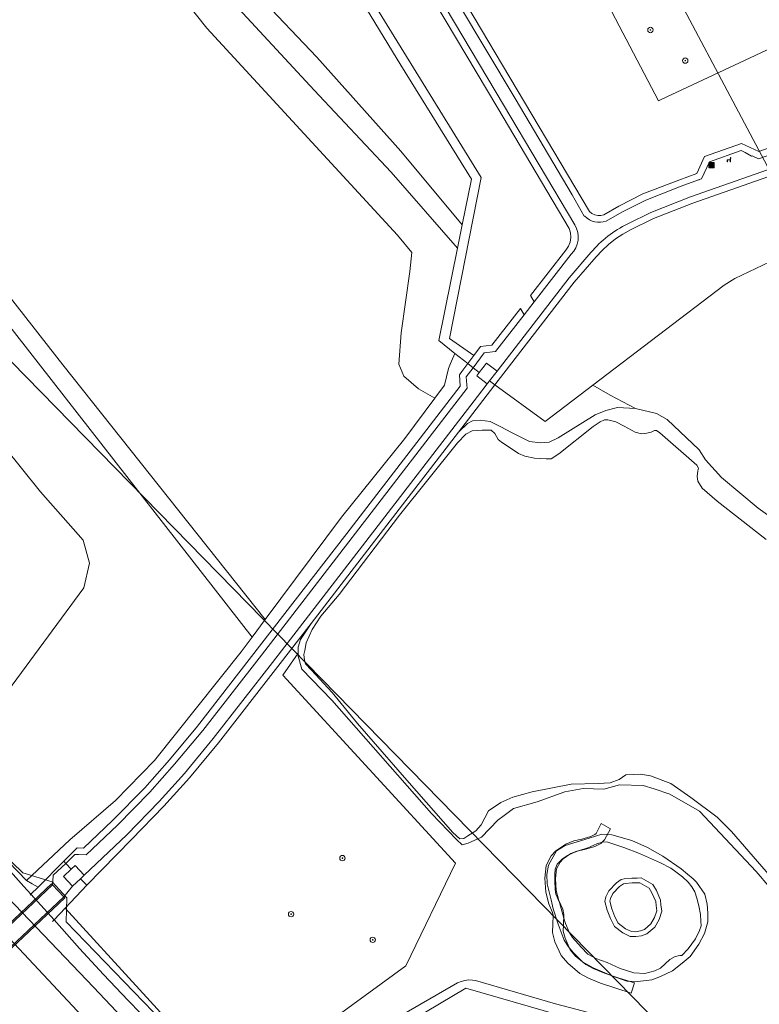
# Model space of a CAD drawing. Header units: metres. Extents: x 207466 to 209466, y 475780 to 477780.
# Tile 87 of 189: x 208021 to 208132, y 476653 to 476801. Entities that reach past the tile are written whole.
import ezdxf

# ---------------------------------------------------------------- set-up
doc = ezdxf.new("R2010")
doc.units = ezdxf.units.M
doc.layers.get('0').update_dxf_attribs({"color": 253, "linetype": 'CONTINUOUS'})
for name, color, linetype, lineweight, true_color in [('B-OG-WA-SLOOT_WATER-A', 7, 'CONTINUOUS', 0, 0x478c9a), ('B-RO-GR-BOOM-S', 7, 'CONTINUOUS', 0, 0x6d8a47), ('B-RO-GR-GRAS-GV', 7, 'CONTINUOUS', 0, 0x6d8a47), ('B-RO-OG-WATER_MEER-GV', 7, 'CONTINUOUS', 0, 0x478c9a), ('B-RO-OG-WATER_SLOOT-GV', 7, 'CONTINUOUS', 0, 0x478c9a)]:
    doc.layers.add(name, color=color, linetype=linetype, lineweight=lineweight, true_color=true_color)
for name, color, linetype, lineweight in [('B-RO-FV-GELEIDING_WILDRASTER-G', 253, 'CONTINUOUS', 0), ('B-RO-FV-GELEIDING_WILDROOSTER-GV', 253, 'CONTINUOUS', 0), ('B-RO-IE-MEUBILAIR_WEGMEUBILAIR-S', 253, 'CONTINUOUS', 0), ('B-RO-KW-KUNSTWERK_DEK-GV', 253, 'CONTINUOUS', 0), ('B-RO-KW-KUNSTWERK_STEIGER-GV', 253, 'CONTINUOUS', 0), ('B-RO-VH-ONVERHARD-GV', 253, 'CONTINUOUS', 0), ('B-RO-VH-VERHARDING_BEDRIJFSVLOERPLAAT-GV', 253, 'CONTINUOUS', 0), ('B-RO-VH-VERHARDING_BETON-GV', 253, 'CONTINUOUS', 0), ('B-WE-KG-GRENS_PERCEEL-GV', 150, 'CONTINUOUS', 18)]:
    doc.layers.add(name, color=color, linetype=linetype, lineweight=lineweight)

# ---------------------------------------------------------------- blocks, each defined once
blk = doc.blocks.new('SIE-WEG_AFVALBAK-SO1')
at = {"linetype": 'Continuous'}
blk.add_hatch(color=0, dxfattribs=at).paths.add_polyline_path([(-1.5, -1.5), (1.5, -1.5), (1.5, 1.5), (-1.5, 1.5)])
at = {"color": 0, "linetype": 'ByBlock', "lineweight": -2, "flags": 128}
for points in [[(-2, -2), (2, -2), (2, 2), (-2, 2), (-2, -2)], [(-1.5, -1.5), (1.5, -1.5), (1.5, 1.5), (-1.5, 1.5), (-1.5, -1.5)]]:
    blk.add_lwpolyline(points, dxfattribs=at)
blk = doc.blocks.new('SIE-WEG_ZITBANK-SO1')
at = {"color": 0, "linetype": 'ByBlock', "lineweight": -2, "flags": 128}
blk.add_lwpolyline([(-0.9125, -1.6313), (-0.9125, -0.2), (1.0875, -0.2), (1.0875, -1.6313), (1.2875, -1.6313), (1.2875, -0.2125), (1.5361, 1.7765), (1.3346, 1.7765), (1.1125, 0), (-1.1125, 0), (-1.1125, -1.6313), (-0.9125, -1.6313)], dxfattribs=at)
blk = doc.blocks.new('SGR-BOOM_01-SO1')
at = {"linetype": 'Continuous'}
h = blk.add_hatch(color=0, dxfattribs=at)
edge = h.paths.add_edge_path()
edge.add_arc((0, 0), 0.25, 0, 360)
at = {"color": 0, "linetype": 'ByBlock', "lineweight": -2}
for radius in [2, 0.25]:
    blk.add_circle((0, 0), radius, dxfattribs=at)

msp = doc.modelspace()

# ---------------------------------------------------------------- linework, layer by layer
at = {"layer": 'B-OG-WA-SLOOT_WATER-A', "flags": 128}
msp.add_lwpolyline([(208041.2, 476649.97), (208037.49, 476653.78), (208033.84, 476657.64), (208030.24, 476661.56), (208026.42, 476665.85), (208022.95, 476669.67), (208021.88, 476670.84), (208016.67, 476676.66)], dxfattribs=at)
at = {"layer": 'B-RO-FV-GELEIDING_WILDRASTER-G', "flags": 128}
for points in [[(207923.3, 476924.58), (207927.46, 476920.27), (207936.64, 476910.89), (207941.67, 476905.74), (207946.18, 476901.14), (207952.08, 476896.89), (207956.02, 476894.23), (207966.57, 476887.12), (207969.02, 476885.47), (207970.88, 476884.22), (207997.39, 476866.22), (208009.3, 476858.8), (208028.41, 476847.05), (208054.41, 476831.41), (208057.61, 476827.84), (208078.33, 476793.79), (208088.88, 476776.72), (208087.5, 476769.91), (208086.79, 476766.41), (208083.99, 476752.55), (208086.42, 476750.64), (208088.36, 476749.12), (208089.14, 476748.5)], [(208091.61, 476746.53), (208092.42, 476745.93), (208099.91, 476740.44), (208107.06, 476745.89), (208126.73, 476760.87), (208128.3, 476761.87), (208145.08, 476769.83), (208148.76, 476771.58), (208165.27, 476779.48), (208183.77, 476785.14)], [(208089.14, 476748.5), (208090.05, 476747.78)], [(208028.99, 476673.43), (208028.16, 476674.3), (208027.87, 476674.6), (208024.02, 476670.73), (208022.95, 476669.67), (208022.83, 476669.54)], [(208026.17, 476665.58), (208026.42, 476665.85), (208028.07, 476667.59), (208031.32, 476671.02), (208030.38, 476671.99)], [(208184.2, 476589.3), (208169, 476616.52), (208158.45, 476635.02), (208156.9, 476637.71), (208146.34, 476648.36), (208141.21, 476653.46), (208139.36, 476653.73), (208134.49, 476651.59), (208128.91, 476649.16), (208121.43, 476645.71), (208104.45, 476650.85), (208088.06, 476655.61), (208072.05, 476646.1), (208061.74, 476639.84), (208058.08, 476636.38), (208055.4, 476633.64)]]:
    msp.add_lwpolyline(points, dxfattribs=at)
at = {"layer": 'B-RO-FV-GELEIDING_WILDROOSTER-GV', "flags": 128}
for points in [[(208092.73, 476747.97), (208091.14, 476749.2), (208090.05, 476747.78), (208089.68, 476747.29), (208091.26, 476746.07), (208091.61, 476746.53), (208092.73, 476747.97)], [(208030.94, 476672.53), (208029.56, 476673.98), (208028.99, 476673.43), (208027.82, 476672.32), (208029.2, 476670.87), (208030.38, 476671.99), (208030.94, 476672.53)]]:
    msp.add_lwpolyline(points, dxfattribs=at)
at = {"layer": 'B-RO-GR-GRAS-GV', "flags": 128}
for points in [[(207924.47, 476877.43), (207918.21, 476879.13), (207938.8, 476856.21), (207960.62, 476829.72), (207982.23, 476802.21), (208016.9, 476758.31), (208056.08, 476708.18), (208058.04, 476710.82), (208027.71, 476748.95), (207991.83, 476794.83), (207954.45, 476841.25), (207924.47, 476877.43)], [(208001.41, 476875.98), (208029.06, 476857.74), (208055.51, 476840.22), (208059.5, 476837.29), (208062.08, 476835.02), (208064.51, 476832.57), (208066.77, 476829.97), (208068.86, 476827.23), (208070.75, 476824.35), (208075.69, 476816.22), (208092.82, 476787.37), (208103.51, 476769.36), (208103.72, 476768.7), (208103.77, 476768.01), (208103.67, 476767.32), (208103.43, 476766.68), (208103.04, 476766.1), (208097.75, 476759.31), (208098.29, 476758.37), (208103.83, 476765.49)], [(208009.3, 476858.8), (208028.41, 476847.05), (208054.41, 476831.41), (208057.61, 476827.84), (208078.33, 476793.79), (208088.88, 476776.72), (208087.5, 476769.91), (208086.79, 476766.41), (208083.99, 476752.55), (208086.42, 476750.64), (208088.36, 476749.12), (208089.26, 476750.32), (208085.59, 476752.89), (208090.33, 476776.96), (208058.52, 476828.61), (208055.13, 476832.22), (208004.05, 476863.31)], [(208013.91, 476849.71), (208026.8, 476836.44), (208038.21, 476824.14), (208048.31, 476813.43), (208065.73, 476794.99), (208078.3, 476780.94), (208087.5, 476769.91), (208088.88, 476776.72), (208078.33, 476793.79), (208057.61, 476827.84), (208054.41, 476831.41), (208028.41, 476847.05), (208009.3, 476858.8)], [(208152.8, 476805.12), (208140.84, 476799.7), (208117.29, 476788.64), (208116.87, 476788.44), (208094.4, 476831.44)], [(208058.52, 476828.61), (208090.33, 476776.96), (208085.59, 476752.89), (208089.26, 476750.32), (208090.27, 476751.66), (208091.97, 476751.88), (208096.23, 476757.36), (208096.77, 476756.41), (208098.29, 476758.37), (208097.75, 476759.31), (208103.04, 476766.1), (208103.43, 476766.68), (208103.67, 476767.32), (208103.77, 476768.01), (208103.72, 476768.7), (208103.51, 476769.36), (208092.82, 476787.37), (208075.69, 476816.22)], [(207991.83, 476794.83), (208027.71, 476748.95), (208058.04, 476710.82), (208069.46, 476726.15), (208078.93, 476737.92), (208083.39, 476743.94), (208080.96, 476745.33), (208078.75, 476747.22), (208078.01, 476749.05), (208078.38, 476753.72), (208079.67, 476762.92), (208079.95, 476765.76), (208077.81, 476768.36), (208049.27, 476799.31), (208037.29, 476814.44), (208031.62, 476825.49)], [(208086.79, 476766.41), (208076.9, 476777.76), (208065.36, 476790.03), (208049.05, 476807.71), (208036.6, 476820.31), (208031.62, 476825.49), (208037.29, 476814.44), (208049.27, 476799.31), (208077.81, 476768.36), (208079.95, 476765.76), (208079.67, 476762.92), (208078.38, 476753.72), (208078.01, 476749.05), (208078.75, 476747.22), (208080.96, 476745.33), (208083.39, 476743.94), (208084.85, 476745.91), (208085.48, 476748.4), (208085.76, 476749.11), (208085.9, 476749.46), (208086.42, 476750.64), (208083.99, 476752.55), (208086.79, 476766.41)], [(208074.39, 476825.46), (208076.28, 476821.12), (208078.2, 476817.68), (208095.42, 476788.81), (208103.97, 476774.39), (208105.77, 476771.2), (208105.89, 476771.17)], [(208104.37, 476769.87), (208093.68, 476787.88), (208076.55, 476816.74), (208071.6, 476824.87)], [(208153.23, 476788.49), (208131.89, 476780.86), (208129.31, 476782.08), (208123.77, 476780.12), (208122.61, 476777.59), (208119.92, 476776.6), (208114.57, 476774.51), (208110.96, 476772.69), (208108.7, 476771.39), (208108.25, 476771.28), (208107.79, 476771.28), (208107.34, 476771.38), (208106.93, 476771.59), (208106.58, 476771.89), (208077.36, 476821.06)], [(208077.36, 476821.06), (208106.58, 476771.89), (208106.93, 476771.59), (208107.34, 476771.38), (208107.79, 476771.28), (208108.25, 476771.28), (208108.7, 476771.39), (208110.96, 476772.69), (208114.57, 476774.51), (208119.92, 476776.6), (208122.61, 476777.59), (208123.77, 476780.12), (208129.31, 476782.08), (208131.89, 476780.86), (208153.23, 476788.49), (208178.1, 476797.39), (208178.5, 476799.14), (208178.44, 476799.91), (208174.83, 476806.63)], [(208186.48, 476796.83), (208161.24, 476787.98), (208121.7, 476774.09), (208115.73, 476771.75), (208112.28, 476770.03)], [(208106.78, 476765.74), (208103.51, 476761.96), (208092.73, 476747.97), (208091.61, 476746.53), (208092.42, 476745.93), (208100.55, 476756.48), (208104.28, 476761.32), (208107.55, 476765.1), (208108.44, 476766.07), (208109.41, 476766.97), (208110.45, 476767.78), (208111.56, 476768.5), (208112.72, 476769.12), (208116.14, 476770.83), (208122.05, 476773.15), (208161.57, 476787.03)], [(208161.57, 476787.03), (208122.05, 476773.15), (208116.14, 476770.83), (208112.72, 476769.12), (208111.56, 476768.5), (208110.45, 476767.78), (208109.41, 476766.97), (208108.44, 476766.07), (208107.55, 476765.1), (208104.28, 476761.32), (208100.55, 476756.48), (208092.42, 476745.93), (208099.91, 476740.44), (208107.06, 476745.89), (208126.73, 476760.87), (208128.3, 476761.87), (208145.08, 476769.83)], [(208109.05, 476770.45), (208111.43, 476771.81), (208114.98, 476773.6), (208120.28, 476775.67), (208122.87, 476776.62), (208122.97, 476776.65), (208122.97, 476776.66), (208123.35, 476776.79), (208124.51, 476779.32), (208129.25, 476781), (208129.85, 476780.72), (208130.8, 476780.18), (208130.9, 476780.22), (208131.84, 476779.78), (208153.27, 476787.27)], [(208145.08, 476769.83), (208128.3, 476761.87), (208126.73, 476760.87), (208107.06, 476745.89), (208109.67, 476744.38), (208113.45, 476742.38), (208116.57, 476741.64), (208118.18, 476740.74), (208123, 476736.2), (208123.95, 476734.72), (208126.34, 476732.07), (208131.82, 476727.49), (208140.45, 476721.29)], [(208015.67, 476678.58), (208022.3, 476671.71), (208028.77, 476677.82), (208035.61, 476683.72), (208041.45, 476689.69), (208054.43, 476705.97), (208056.08, 476708.18), (208016.9, 476758.31)], [(208096.77, 476756.41), (208096.23, 476757.36), (208091.97, 476751.88), (208090.27, 476751.66), (208089.26, 476750.32), (208088.36, 476749.12), (208089.14, 476748.5), (208090.82, 476750.72), (208092.04, 476750.88), (208092.51, 476750.94), (208096.77, 476756.41)], [(208089.14, 476748.5), (208088.36, 476749.12), (208087.46, 476747.92), (208087.09, 476747.43), (208087.21, 476745.75), (208070.24, 476723.68), (208047.89, 476694.84), (208043.7, 476689.78), (208039.99, 476685.62), (208035.18, 476680.73), (208030.84, 476676.59), (208029.86, 476676.6), (208027.87, 476674.6), (208028.16, 476674.3), (208029.53, 476675.6), (208030.08, 476675.6), (208031.23, 476675.59), (208035.89, 476680.02), (208040.73, 476684.93), (208044.46, 476689.13), (208048.67, 476694.21), (208057.48, 476705.49), (208071.04, 476723.07), (208088.23, 476745.44), (208088.2, 476745.92), (208088.11, 476747.13), (208089.14, 476748.5)], [(208086.96, 476738.86), (208090.59, 476743.57), (208092.42, 476745.93), (208091.61, 476746.53), (208091.26, 476746.07), (208089.8, 476744.18), (208072.6, 476721.85), (208059.14, 476704.37), (208050.23, 476692.97), (208045.93, 476687.75), (208042.13, 476683.56), (208037.31, 476678.59), (208030.94, 476672.53), (208030.38, 476671.99), (208031.32, 476671.02), (208038.01, 476677.88), (208042.86, 476682.88), (208046.68, 476687.1), (208051.01, 476692.34), (208059.92, 476703.76), (208064.91, 476710.22), (208073.39, 476721.24), (208086.96, 476738.86)], [(208092.42, 476745.93), (208090.59, 476743.57), (208086.96, 476738.86), (208088.29, 476740.16), (208089.04, 476740.57), (208090.19, 476740.63), (208091.69, 476740.46), (208093.31, 476739.66), (208094.91, 476738.8), (208097.58, 476737.46), (208099.22, 476737.26), (208100.51, 476737.34), (208101.87, 476737.99), (208107.42, 476741.43), (208109.03, 476742.07), (208110.76, 476742.56), (208113.45, 476742.38), (208109.67, 476744.38), (208107.06, 476745.89), (208099.91, 476740.44), (208092.42, 476745.93)], [(207985.07, 476710.85), (207985.68, 476706.92), (207986.61, 476704.11), (208000.7, 476689.48), (208007.28, 476685.83), (208017.47, 476697.39), (208030.85, 476715.53), (208031.73, 476719.25), (208030.76, 476722.66), (208024.37, 476729.91), (208018.9, 476736.76), (208016.35, 476737.5), (208013.65, 476736.61), (207985.07, 476710.85)], [(208018.9, 476736.76), (208024.37, 476729.91), (208030.76, 476722.66), (208031.73, 476719.25), (208030.85, 476715.53), (208017.47, 476697.39)], [(208062.95, 476705.75), (208062.94, 476706.66), (208063.33, 476707.81), (208064.91, 476710.22), (208059.92, 476703.76), (208051.01, 476692.34), (208046.68, 476687.1), (208042.86, 476682.88), (208038.01, 476677.88), (208031.32, 476671.02), (208028.07, 476667.59), (208050.35, 476643.24), (208053.45, 476640.25), (208079.06, 476658.97), (208086.49, 476674.32), (208060.64, 476702.45), (208062.95, 476705.75)], [(208135.58, 476668.31), (208131.49, 476673.1), (208123.01, 476682.11), (208118.58, 476684.64), (208116.23, 476685.44), (208114.61, 476685.93), (208111.07, 476686.04), (208108.73, 476685.41), (208105.61, 476685.48), (208102.85, 476685.01), (208098.74, 476683.5), (208095.2, 476682.49), (208093.79, 476681.44), (208092.86, 476680.75), (208090.41, 476678.21), (208088.41, 476677.32), (208087.49, 476677.08), (208086.68, 476677.85), (208082.9, 476681.76), (208068.01, 476698.71), (208063.53, 476703.39), (208062.95, 476705.31), (208062.95, 476705.75), (208060.64, 476702.45), (208086.49, 476674.32), (208079.06, 476658.97), (208053.45, 476640.25)], [(208120.27, 476673.47), (208121.25, 476672.67), (208122.1, 476671.96), (208122.6, 476671.46), (208123.82, 476669.66), (208124.19, 476668.18), (208124.27, 476666.85), (208124.29, 476665.55), (208123.76, 476663.78), (208122.92, 476662.18), (208121.61, 476660.35), (208120.45, 476659.36), (208118.97, 476658.22), (208117.2, 476657.37), (208115.9, 476656.87), (208113.78, 476656.59), (208112.15, 476656.65), (208109.92, 476657.47), (208107.1, 476658.67), (208105.52, 476659.53), (208104.14, 476660.93), (208103.4, 476661.79), (208102.77, 476662.79), (208101.87, 476665.19), (208101.12, 476667.49), (208100.82, 476668.84), (208100.24, 476671.24), (208100.18, 476672.63), (208100.42, 476674.01), (208101.65, 476676.17), (208102.91, 476676.98), (208106.51, 476678.09), (208108.41, 476678.67), (208109.91, 476678.58), (208112.89, 476677.7), (208115.26, 476676.65), (208117.53, 476675.37), (208120.27, 476673.47)], [(208116.48, 476668.59), (208115.92, 476669.88), (208115.51, 476670.6), (208114.09, 476671.38), (208113.69, 476671.38), (208112.95, 476671.36), (208111.88, 476671.29), (208111.65, 476671.21), (208111.07, 476670.84), (208110.04, 476669.77), (208109.7, 476669.06), (208109.59, 476668.62), (208109.9, 476667.51), (208110.36, 476666.31), (208110.87, 476665.34), (208111.93, 476664.51), (208112.84, 476664.09), (208113.47, 476664.06), (208114.18, 476664.18), (208114.78, 476664.39), (208115.77, 476665.22), (208116.3, 476666.17), (208116.63, 476667.21), (208116.53, 476668), (208116.48, 476668.59)], [(208071.81, 476647.75), (208086.81, 476656.4), (208087.34, 476656.62), (208087.9, 476656.77), (208088.48, 476656.84), (208089.05, 476656.83), (208089.49, 476656.78), (208101.5, 476653.26), (208119.52, 476648.52)], [(208104.45, 476650.85), (208088.06, 476655.61), (208072.05, 476646.1)]]:
    msp.add_lwpolyline(points, dxfattribs=at)
at = {"layer": 'B-RO-GR-GRAS-GV'}
for centre, radius, start, end in [((208108.01, 476773.2), 2.94, 223.7557, 290.6577), ((208101.26, 476768.03), 3.62, 315.3497, 30.5645), ((208119.5, 476755.09), 16.59, 115.7942, 140.0653)]:
    msp.add_arc(centre, radius, start, end, dxfattribs=at)
at = {"layer": 'B-RO-KW-KUNSTWERK_DEK-GV', "flags": 128}
msp.add_lwpolyline([(208028.04, 476669.15), (208027.9, 476669.29), (208026.18, 476671.06), (208026.02, 476671.23), (208010.06, 476656.17), (208010.2, 476656.01), (208011.88, 476654.19), (208012.01, 476654.05), (208028.04, 476669.15)], dxfattribs=at)
at = {"layer": 'B-RO-KW-KUNSTWERK_STEIGER-GV', "flags": 128}
msp.add_lwpolyline([(208108.31, 476680.24), (208107.54, 476678.78), (208107.34, 476678.6), (208106.78, 476678.32), (208105.41, 476677.94), (208104.21, 476677.65), (208103.03, 476677.18), (208101.55, 476676.19), (208100.85, 476675.4), (208100.06, 476673.99), (208099.86, 476672.08), (208100.02, 476669.98), (208100.48, 476668.23), (208101.03, 476666.95), (208101.13, 476666.5), (208101.07, 476665.17), (208101.03, 476663.97), (208101.38, 476662.56), (208102.31, 476660.51), (208103.31, 476659.33), (208105.13, 476657.8), (208106.43, 476657.13), (208108.23, 476656.38), (208110.5, 476655.59), (208112.8, 476654.86), (208113.28, 476656.39), (208111.01, 476657.11), (208108.8, 476657.88), (208107.11, 476658.58), (208106.02, 476659.14), (208104.44, 476660.47), (208103.67, 476661.37), (208102.9, 476663.08), (208102.64, 476664.14), (208102.67, 476665.11), (208102.74, 476666.64), (208102.56, 476667.45), (208101.99, 476668.76), (208101.6, 476670.24), (208101.46, 476672.05), (208101.62, 476673.5), (208102.16, 476674.47), (208102.61, 476674.97), (208103.78, 476675.75), (208104.69, 476676.12), (208105.81, 476676.39), (208107.35, 476676.82), (208108.27, 476677.27), (208108.83, 476677.81), (208109.72, 476679.48), (208108.31, 476680.24)], dxfattribs=at)
at = {"layer": 'B-RO-OG-WATER_MEER-GV', "flags": 128}
for points in [[(208133.03, 476722.8), (208125.67, 476728.51), (208123.43, 476730.46), (208122.77, 476731.5), (208122.69, 476732.19), (208122.77, 476733.08), (208122.88, 476733.46), (208122.61, 476733.92), (208117.1, 476738.75), (208116.6, 476739.09), (208116.29, 476739.09), (208115.79, 476738.86), (208115.14, 476738.7), (208114.37, 476738.62), (208113.41, 476738.85), (208111.75, 476739.73), (208110.52, 476740.42), (208109.32, 476740.69), (208108.83, 476740.68), (208108.17, 476740.41), (208107.1, 476739.72), (208101.99, 476735.63), (208100.84, 476734.85), (208100.08, 476734.85), (208099.27, 476734.89), (208098.34, 476734.96), (208096.88, 476735.27), (208095.96, 476735.65), (208094.69, 476736.53), (208093.38, 476737.37), (208092.88, 476737.75), (208092.41, 476738.64), (208091.87, 476739.17), (208090.49, 476739.17), (208088.99, 476739.05), (208088.07, 476738.54), (208086.8, 476737.23), (208078.14, 476726.4), (208069.11, 476714.53)], [(208069.11, 476714.53), (208066.35, 476711.29), (208065.05, 476709.29), (208064.13, 476707.33), (208063.94, 476706.17), (208063.83, 476705.59), (208063.91, 476704.71), (208064.06, 476704.17), (208064.95, 476703.21), (208068.04, 476699.88), (208071.86, 476695.24), (208079.23, 476686.76), (208086.1, 476678.94), (208087.14, 476677.98), (208087.75, 476678.02), (208088.33, 476678.41), (208089.55, 476679.18), (208090.36, 476680.07), (208091.47, 476682.18), (208093.27, 476683.42), (208095.08, 476684.19), (208097.96, 476685.01), (208103.8, 476686.14), (208107.84, 476686.23), (208109.64, 476686.35), (208110.99, 476686.86), (208112.02, 476687.55), (208114.22, 476687.64), (208115.72, 476687.41), (208118.76, 476686.27), (208121.73, 476684.16), (208125.69, 476681.21), (208127.82, 476679.06), (208133.64, 476672.31)], [(208111.7, 476676.67), (208109.32, 476677.46), (208108.63, 476677.51), (208107.68, 476677.24), (208106.34, 476676.6), (208105.07, 476676.21), (208104.23, 476675.94), (208103.25, 476675.49), (208102.5, 476674.96), (208101.73, 476674.2), (208101.41, 476673.43), (208101.39, 476672.7), (208101.39, 476671.68), (208101.42, 476670.36), (208101.55, 476669.7), (208102.06, 476668.44), (208102.74, 476666.07), (208102.99, 476665.28), (208103.53, 476664), (208104, 476663.21), (208105.33, 476661.77), (208106.31, 476660.7), (208107.51, 476660.07), (208109.2, 476659.46), (208111.14, 476658.54), (208113.2, 476657.93), (208114.86, 476657.8), (208116.36, 476658.23), (208117.2, 476658.6), (208118.6, 476659.89), (208119.37, 476660.35), (208120.08, 476660.49), (208120.41, 476660.49), (208121.35, 476661.5), (208122.44, 476662.98), (208123.05, 476664.25), (208123.3, 476664.94), (208123.24, 476665.64), (208123.16, 476666.62), (208122.94, 476667.96), (208122.63, 476669.11), (208122.34, 476670.02), (208121.87, 476670.8), (208121.35, 476671.47), (208120.51, 476672.3), (208119.5, 476673.01), (208118.73, 476673.56), (208117.17, 476674.38), (208114.05, 476675.76), (208111.7, 476676.67)], [(208117.37, 476667.14), (208116.97, 476665.89), (208116.34, 476664.75), (208115.15, 476663.75), (208114.36, 476663.47), (208113.51, 476663.34), (208112.67, 476663.37), (208111.55, 476663.89), (208110.3, 476664.86), (208109.7, 476666.02), (208109.21, 476667.28), (208108.85, 476668.61), (208109.02, 476669.3), (208109.44, 476670.19), (208110.61, 476671.4), (208111.33, 476671.87), (208111.74, 476672), (208112.91, 476672.08), (208113.68, 476672.1), (208114.28, 476672.11), (208116.03, 476671.13), (208116.57, 476670.21), (208117.19, 476668.77), (208117.25, 476668.08), (208117.37, 476667.14)]]:
    msp.add_lwpolyline(points, dxfattribs=at)
at = {"layer": 'B-RO-OG-WATER_SLOOT-GV', "flags": 128}
for points in [[(208016.13, 476841.68), (208025.48, 476831.9), (208031.62, 476825.49), (208036.6, 476820.31), (208049.05, 476807.71), (208065.36, 476790.03), (208076.9, 476777.76), (208086.79, 476766.41), (208087.5, 476769.91), (208078.3, 476780.94), (208065.73, 476794.99), (208048.31, 476813.43), (208038.21, 476824.14), (208026.8, 476836.44), (208013.91, 476849.71)], [(208087.46, 476747.92), (208088.36, 476749.12), (208086.42, 476750.64), (208085.9, 476749.46), (208085.76, 476749.11), (208085.48, 476748.4), (208084.85, 476745.91), (208083.39, 476743.94), (208078.93, 476737.92), (208069.46, 476726.15), (208058.04, 476710.82), (208056.08, 476708.18), (208054.43, 476705.97), (208041.45, 476689.69), (208035.61, 476683.72), (208028.77, 476677.82), (208022.3, 476671.71), (208023.14, 476671.23), (208024.02, 476670.73), (208027.87, 476674.6), (208029.86, 476676.6), (208030.84, 476676.59), (208035.18, 476680.73), (208039.99, 476685.62), (208043.7, 476689.78), (208047.89, 476694.84), (208070.24, 476723.68), (208087.21, 476745.75), (208087.09, 476747.43), (208087.46, 476747.92)], [(208113.45, 476742.38), (208110.76, 476742.56), (208109.03, 476742.07), (208107.42, 476741.43), (208101.87, 476737.99), (208100.51, 476737.34), (208099.22, 476737.26), (208097.58, 476737.46), (208094.91, 476738.8), (208093.31, 476739.66), (208091.69, 476740.46), (208090.19, 476740.63), (208089.04, 476740.57), (208088.29, 476740.16), (208086.96, 476738.86), (208073.39, 476721.24), (208064.91, 476710.22), (208063.33, 476707.81), (208062.94, 476706.66), (208062.95, 476705.75), (208062.95, 476705.31), (208063.53, 476703.39), (208068.01, 476698.71), (208082.9, 476681.76), (208086.68, 476677.85), (208087.49, 476677.08), (208088.41, 476677.32), (208090.41, 476678.21), (208092.86, 476680.75), (208093.79, 476681.44), (208095.2, 476682.49), (208098.74, 476683.5), (208102.85, 476685.01), (208105.61, 476685.48), (208108.73, 476685.41), (208111.07, 476686.04), (208114.61, 476685.93), (208116.23, 476685.44), (208118.58, 476684.64), (208123.01, 476682.11), (208131.49, 476673.1), (208135.58, 476668.31)], [(208140.45, 476721.29), (208131.82, 476727.49), (208126.34, 476732.07), (208123.95, 476734.72), (208123, 476736.2), (208118.18, 476740.74), (208116.57, 476741.64), (208113.45, 476742.38)], [(208133.64, 476672.31), (208127.82, 476679.06), (208125.69, 476681.21), (208121.73, 476684.16), (208118.76, 476686.27), (208115.72, 476687.41), (208114.22, 476687.64), (208112.02, 476687.55), (208110.99, 476686.86), (208109.64, 476686.35), (208107.84, 476686.23), (208103.8, 476686.14), (208097.96, 476685.01), (208095.08, 476684.19), (208093.27, 476683.42), (208091.47, 476682.18), (208090.36, 476680.07), (208089.55, 476679.18), (208088.33, 476678.41), (208087.75, 476678.02), (208087.14, 476677.98), (208086.1, 476678.94), (208079.23, 476686.76), (208071.86, 476695.24), (208068.04, 476699.88), (208064.95, 476703.21), (208064.06, 476704.17), (208063.91, 476704.71), (208063.83, 476705.59), (208063.94, 476706.17), (208064.13, 476707.33), (208065.05, 476709.29), (208066.35, 476711.29), (208069.11, 476714.53), (208078.14, 476726.4), (208086.8, 476737.23), (208088.07, 476738.54), (208088.99, 476739.05), (208090.49, 476739.17), (208091.87, 476739.17), (208092.41, 476738.64), (208092.88, 476737.75), (208093.38, 476737.37), (208094.69, 476736.53), (208095.96, 476735.65), (208096.88, 476735.27), (208098.34, 476734.96), (208099.27, 476734.89), (208100.08, 476734.85), (208100.84, 476734.85), (208101.99, 476735.63), (208107.1, 476739.72), (208108.17, 476740.41), (208108.83, 476740.68), (208109.32, 476740.69), (208110.52, 476740.42), (208111.75, 476739.73), (208113.41, 476738.85), (208114.37, 476738.62), (208115.14, 476738.7), (208115.79, 476738.86), (208116.29, 476739.09), (208116.6, 476739.09), (208117.1, 476738.75), (208122.61, 476733.92), (208122.88, 476733.46), (208122.77, 476733.08), (208122.69, 476732.19), (208122.77, 476731.5), (208123.43, 476730.46), (208125.67, 476728.51), (208133.03, 476722.8)], [(208023.14, 476671.23), (208022.3, 476671.71), (208015.67, 476678.58)], [(208120.27, 476673.47), (208117.53, 476675.37), (208115.26, 476676.65), (208112.89, 476677.7), (208109.91, 476678.58), (208108.41, 476678.67), (208106.51, 476678.09), (208102.91, 476676.98), (208101.65, 476676.17), (208100.42, 476674.01), (208100.18, 476672.63), (208100.24, 476671.24), (208100.82, 476668.84), (208101.12, 476667.49), (208101.87, 476665.19), (208102.77, 476662.79), (208103.4, 476661.79), (208104.14, 476660.93), (208105.52, 476659.53), (208107.1, 476658.67), (208109.92, 476657.47), (208112.15, 476656.65), (208113.78, 476656.59), (208115.9, 476656.87), (208117.2, 476657.37), (208118.97, 476658.22), (208120.45, 476659.36), (208121.61, 476660.35), (208122.92, 476662.18), (208123.76, 476663.78), (208124.29, 476665.55), (208124.27, 476666.85), (208124.19, 476668.18), (208123.82, 476669.66), (208122.6, 476671.46), (208122.1, 476671.96), (208121.25, 476672.67), (208120.27, 476673.47)], [(208016.67, 476676.66), (208021.88, 476670.84), (208022.95, 476669.67), (208024.02, 476670.73), (208023.14, 476671.23)], [(208111.7, 476676.67), (208114.05, 476675.76), (208117.17, 476674.38), (208118.73, 476673.56), (208119.5, 476673.01), (208120.51, 476672.3), (208121.35, 476671.47), (208121.87, 476670.8), (208122.34, 476670.02), (208122.63, 476669.11), (208122.94, 476667.96), (208123.16, 476666.62), (208123.24, 476665.64), (208123.3, 476664.94), (208123.05, 476664.25), (208122.44, 476662.98), (208121.35, 476661.5), (208120.41, 476660.49), (208120.08, 476660.49), (208119.37, 476660.35), (208118.6, 476659.89), (208117.2, 476658.6), (208116.36, 476658.23), (208114.86, 476657.8), (208113.2, 476657.93), (208111.14, 476658.54), (208109.2, 476659.46), (208107.51, 476660.07), (208106.31, 476660.7), (208105.33, 476661.77), (208104, 476663.21), (208103.53, 476664), (208102.99, 476665.28), (208102.74, 476666.07), (208102.06, 476668.44), (208101.55, 476669.7), (208101.42, 476670.36), (208101.39, 476671.68), (208101.39, 476672.7), (208101.41, 476673.43), (208101.73, 476674.2), (208102.5, 476674.96), (208103.25, 476675.49), (208104.23, 476675.94), (208105.07, 476676.21), (208106.34, 476676.6), (208107.68, 476677.24), (208108.63, 476677.51), (208109.32, 476677.46), (208111.7, 476676.67)], [(208031.32, 476671.02), (208030.38, 476671.99), (208029.2, 476670.87), (208027.9, 476669.29), (208026.18, 476671.06), (208026.27, 476672.4), (208026.28, 476672.52), (208028.16, 476674.3), (208027.87, 476674.6), (208024.02, 476670.73), (208022.95, 476669.67), (208026.42, 476665.85), (208028.07, 476667.59), (208031.32, 476671.02)], [(208117.37, 476667.14), (208117.25, 476668.08), (208117.19, 476668.77), (208116.57, 476670.21), (208116.03, 476671.13), (208114.28, 476672.11), (208113.68, 476672.1), (208112.91, 476672.08), (208111.74, 476672), (208111.33, 476671.87), (208110.61, 476671.4), (208109.44, 476670.19), (208109.02, 476669.3), (208108.85, 476668.61), (208109.21, 476667.28), (208109.7, 476666.02), (208110.3, 476664.86), (208111.55, 476663.89), (208112.67, 476663.37), (208113.51, 476663.34), (208114.36, 476663.47), (208115.15, 476663.75), (208116.34, 476664.75), (208116.97, 476665.89), (208117.37, 476667.14)], [(208116.48, 476668.59), (208116.53, 476668), (208116.63, 476667.21), (208116.3, 476666.17), (208115.77, 476665.22), (208114.78, 476664.39), (208114.18, 476664.18), (208113.47, 476664.06), (208112.84, 476664.09), (208111.93, 476664.51), (208110.87, 476665.34), (208110.36, 476666.31), (208109.9, 476667.51), (208109.59, 476668.62), (208109.7, 476669.06), (208110.04, 476669.77), (208111.07, 476670.84), (208111.65, 476671.21), (208111.88, 476671.29), (208112.95, 476671.36), (208113.69, 476671.38), (208114.09, 476671.38), (208115.51, 476670.6), (208115.92, 476669.88), (208116.48, 476668.59)], [(208050.35, 476643.24), (208028.07, 476667.59), (208026.42, 476665.85), (208030.24, 476661.56), (208033.84, 476657.64), (208037.49, 476653.78), (208041.2, 476649.97)], [(208119.52, 476648.52), (208101.5, 476653.26), (208089.49, 476656.78), (208089.05, 476656.83), (208088.48, 476656.84), (208087.9, 476656.77), (208087.34, 476656.62), (208086.81, 476656.4), (208071.81, 476647.75)], [(208072.05, 476646.1), (208088.06, 476655.61)], [(208088.06, 476655.61), (208104.45, 476650.85)]]:
    msp.add_lwpolyline(points, dxfattribs=at)
at = {"layer": 'B-RO-VH-ONVERHARD-GV', "flags": 128}
for points in [[(208092.73, 476747.97), (208091.14, 476749.2), (208090.05, 476747.78), (208089.68, 476747.29), (208091.26, 476746.07), (208091.61, 476746.53), (208092.73, 476747.97)], [(208029.2, 476670.87), (208030.38, 476671.99), (208030.94, 476672.53), (208029.56, 476673.98), (208028.99, 476673.43), (208027.82, 476672.32), (208029.2, 476670.87)]]:
    msp.add_lwpolyline(points, dxfattribs=at)
at = {"layer": 'B-RO-VH-VERHARDING_BEDRIJFSVLOERPLAAT-GV', "flags": 128}
msp.add_lwpolyline([(208027.9, 476669.29), (208026.18, 476671.06), (208010.2, 476656.01), (208011.88, 476654.19), (208027.9, 476669.29)], dxfattribs=at)
at = {"layer": 'B-RO-VH-VERHARDING_BETON-GV', "flags": 128}
for points in [[(208105.89, 476771.17), (208105.77, 476771.2), (208103.97, 476774.39), (208095.42, 476788.81), (208078.2, 476817.68), (208076.28, 476821.12), (208074.39, 476825.46)], [(208071.6, 476824.87), (208076.55, 476816.74), (208093.68, 476787.88), (208104.37, 476769.87)], [(208112.28, 476770.03), (208115.73, 476771.75), (208121.7, 476774.09), (208161.24, 476787.98), (208186.48, 476796.83)], [(208153.27, 476787.27), (208131.84, 476779.78), (208130.9, 476780.22), (208130.8, 476780.18), (208129.85, 476780.72), (208129.25, 476781), (208124.51, 476779.32), (208123.35, 476776.79), (208122.97, 476776.66), (208122.97, 476776.65), (208122.87, 476776.62), (208120.28, 476775.67), (208114.98, 476773.6), (208111.43, 476771.81), (208109.05, 476770.45)], [(208103.83, 476765.49), (208098.29, 476758.37), (208096.77, 476756.41), (208092.51, 476750.94), (208092.04, 476750.88), (208090.82, 476750.72), (208089.14, 476748.5), (208088.11, 476747.13), (208088.2, 476745.92), (208088.23, 476745.44), (208071.04, 476723.07), (208057.48, 476705.49), (208048.67, 476694.21), (208044.46, 476689.13), (208040.73, 476684.93), (208035.89, 476680.02), (208031.23, 476675.59), (208030.08, 476675.6), (208029.53, 476675.6), (208028.16, 476674.3), (208026.28, 476672.52), (208026.27, 476672.4), (208026.18, 476671.06), (208027.9, 476669.29), (208029.2, 476670.87), (208027.82, 476672.32), (208028.99, 476673.43), (208029.56, 476673.98), (208030.94, 476672.53), (208037.31, 476678.59), (208042.13, 476683.56), (208045.93, 476687.75), (208050.23, 476692.97), (208059.14, 476704.37), (208072.6, 476721.85), (208089.8, 476744.18), (208091.26, 476746.07), (208089.68, 476747.29), (208090.05, 476747.78), (208091.14, 476749.2), (208092.73, 476747.97), (208103.51, 476761.96), (208106.78, 476765.74)]]:
    msp.add_lwpolyline(points, dxfattribs=at)
at = {"layer": 'B-RO-VH-VERHARDING_BETON-GV'}
for centre, radius, start, end in [((208108.01, 476773.2), 2.94, 223.7557, 290.6577), ((208101.26, 476768.03), 3.62, 315.3497, 30.5645), ((208119.5, 476755.09), 16.59, 115.7942, 140.0653)]:
    msp.add_arc(centre, radius, start, end, dxfattribs=at)
at = {"layer": 'B-WE-KG-GRENS_PERCEEL-GV'}
for points in [[(208114.24, 476814.43), (208099.33, 476842.21), (208143.16, 476865.54), (208145.04, 476862.5), (208152.82, 476865.66), (208163.56, 476870.03), (208176.01, 476875.11), (208193.44, 476841.46), (208181.85, 476835.47), (208167.98, 476828.32), (208164.16, 476826.35), (208177.99, 476800.36), (208134.06, 476777.02)], [(208154.56, 476853.67), (208158.1, 476855.69), (208152.82, 476865.66), (208145.04, 476862.5), (208143.16, 476865.54), (208099.33, 476842.21), (208114.24, 476814.43), (208134.06, 476777.02), (208177.99, 476800.36), (208164.16, 476826.35), (208167.98, 476828.32)], [(208000.04, 476689.49), (208032.35, 476655.7), (208051, 476635.98), (208089.93, 476594.12), (208126.6, 476554.84), (208175, 476503.1), (208194.12, 476482.75), (208205.77, 476471.44), (208208.4, 476469.2), (208211.06, 476467.01), (208213.77, 476464.87), (208216.52, 476462.78), (208216.99, 476462.43), (208214.67, 476465.15), (208205.23, 476479.54), (208169.26, 476517.42), (208057.18, 476635.6), (208028.24, 476665.52), (208028.32, 476669.15), (208026.12, 476671.53), (208021.73, 476672.88), (208012.18, 476682.13), (208003.29, 476686.96), (208000.04, 476689.51)]]:
    msp.add_lwpolyline(points, close=True, dxfattribs=at)
for points in [[(208013.34, 476756.18), (208152.71, 476613.71), (208211.48, 476553.45), (208252.14, 476512.08), (208266.66, 476497.05)], [(208266.66, 476497.05), (208252.14, 476512.08), (208211.48, 476553.45), (208152.71, 476613.71), (208013.34, 476756.18)], [(208194.12, 476482.75), (208175, 476503.1), (208126.6, 476554.84), (208089.93, 476594.12), (208051, 476635.98), (208032.35, 476655.7), (208000.04, 476689.49)], [(208204.53, 476465.58), (208168.13, 476503.86), (208106.8, 476569.84), (208079.85, 476598.56), (208032.84, 476649.07), (208000.04, 476684.07)], [(208000.04, 476684.07), (208032.84, 476649.07), (208079.85, 476598.56), (208106.8, 476569.84), (208168.13, 476503.86), (208204.53, 476465.58)], [(208012.18, 476682.13), (208021.73, 476672.88), (208026.12, 476671.53), (208028.32, 476669.15), (208028.24, 476665.52), (208057.18, 476635.6), (208169.26, 476517.42), (208205.23, 476479.54)]]:
    msp.add_lwpolyline(points, dxfattribs=at)

# ---------------------------------------------------------------- block references
at = {"layer": 'B-RO-GR-BOOM-S', "xscale": 0.2, "yscale": 0.2, "zscale": 0.2}
for p in [(208115.68, 476799.06), (208120.9, 476794.47), (208069.58, 476675.08), (208061.89, 476666.69), (208074.12, 476662.85)]:
    msp.add_blockref('SGR-BOOM_01-SO1', p, dxfattribs=at)
at = {"layer": 'B-RO-IE-MEUBILAIR_WEGMEUBILAIR-S', "xscale": 0.2, "yscale": 0.2, "zscale": 0.2}
for name, p in [('SIE-WEG_ZITBANK-SO1', (208127.41, 476779.64)), ('SIE-WEG_AFVALBAK-SO1', (208124.84, 476778.8))]:
    msp.add_blockref(name, p, dxfattribs=at)

doc.saveas('drawing.dxf')
